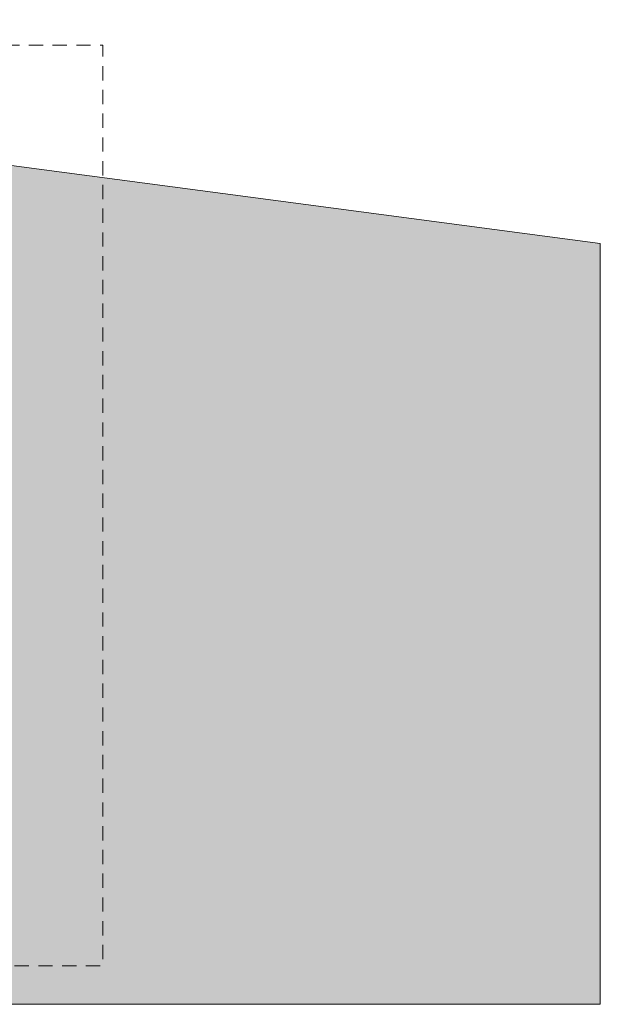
# Model space of a CAD drawing. Header units: millimetres. Extents: x -33687 to -7545, y -1870 to 7865.
# Tile 40 of 41: x -10603 to -7545, y -980 to 4202. Entities that reach past the tile are written whole.
import ezdxf

# ---------------------------------------------------------------- set-up
doc = ezdxf.new("R2010")
doc.units = ezdxf.units.MM
doc.header["$MEASUREMENT"] = 0
doc.linetypes.add('Tirets petits', pattern=[125, 75, -50])
doc.layers.add('2D - Dessin général.AL', color=7, linetype='Continuous')
doc.layers.add('Nouveau_0', color=7, linetype='Continuous')

msp = doc.modelspace()

# ---------------------------------------------------------------- hatches: boundary and pattern name
at = {"layer": '2D - Dessin général.AL', "linetype": 'Continuous', "lineweight": 0, "true_color": 0xcccccc}
h = msp.add_hatch(dxfattribs=at)
h.set_pattern_fill('Terre', color=254, style=0, pattern_type=2)
h.set_pattern_definition([(45, (0, 0), (-137.8858, 137.8858), []), (45, (-45.96, 45.96), (-275.7716, 275.7716), []), (45, (-91.92, 91.92), (-275.7716, 275.7716), []), (135, (-137.886, 137.886), (45.96194, 45.96194), [195, -195])])
h.paths.add_polyline_path([(-30162.273, -980), (-7545.365, -980), (-7545.365, 3024.114), (-10793.861, 3454.622), (-12696.304, 3784.159), (-13340.18, 4102.062), (-14343.339, 4202.38), (-14343.339, 3631.164), (-10697.924, 3149.228), (-10683.82, -480), (-24389.724, -480), (-24389.724, 3.083), (-24865.178, -51.922), (-30162.273, -83.474)])

# ---------------------------------------------------------------- linework, layer by layer
at = {"layer": '2D - Dessin général.AL', "color": 7, "linetype": 'Continuous', "lineweight": 5, "flags": 128}
msp.add_lwpolyline([(-30162.273, -980), (-7545.365, -980), (-7545.365, 3024.114), (-10793.861, 3454.622), (-12696.304, 3784.159), (-13340.18, 4102.062), (-14343.339, 4202.38), (-14343.339, 3631.164), (-10697.924, 3149.228), (-10683.82, -480), (-24389.724, -480), (-24389.724, 3.083), (-24865.178, -51.922), (-30162.273, -83.474)], close=True, dxfattribs=at)
at = {"layer": 'Nouveau_0', "color": 1, "linetype": 'Tirets petits', "lineweight": 15, "flags": 128}
msp.add_lwpolyline([(-12678.914, 4068.991), (-10165.023, 4068.991), (-10165.023, -777.931), (-12678.914, -777.931)], close=True, dxfattribs=at)

doc.saveas('drawing.dxf')
